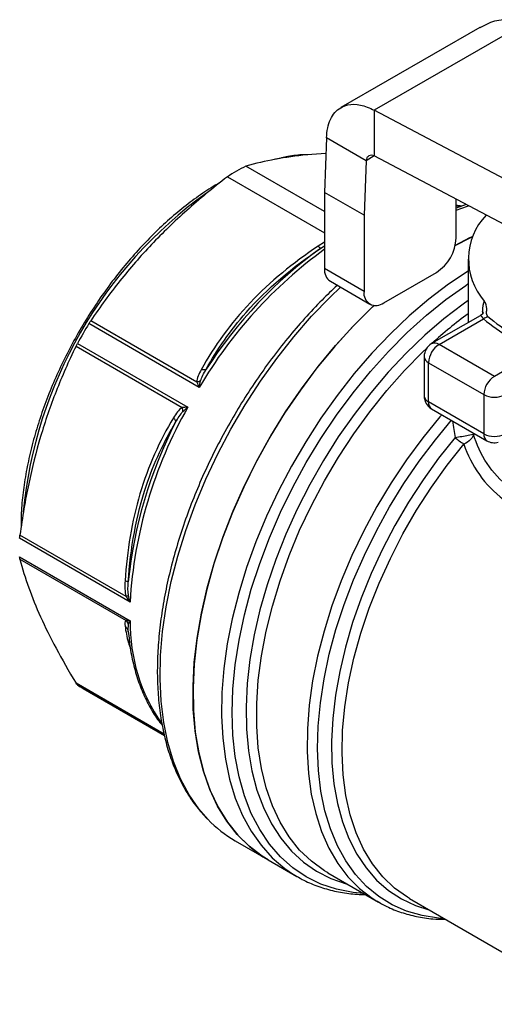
# Model space of a CAD drawing. Header units: inches. Extents: x 0.5 to 21.5, y 0.5 to 16.5.
# Tile 8 of 11: x 15.5 to 16.5, y 12.8 to 14.9. Entities that reach past the tile are written whole.
import ezdxf

# ---------------------------------------------------------------- set-up
doc = ezdxf.new("R2010")
doc.units = ezdxf.units.IN
doc.header["$LTSCALE"] = 2
doc.header["$MEASUREMENT"] = 0

msp = doc.modelspace()

# ---------------------------------------------------------------- linework, layer by layer
for p, q in [((16.4933, 14.897), (16.1996, 14.7275)), ((16.5701, 14.8948), (16.2703, 14.7217)), ((16.8787, 14.4), (16.2703, 14.7217)), ((16.2703, 14.7217), (16.2703, 14.6253)), ((16.1693, 14.6634), (16.1651, 14.5481)), ((16.2529, 14.6152), (16.1693, 14.6634)), ((16.1681, 14.6303), (16.1282, 14.6275)), ((16.2529, 14.6152), (16.2486, 14.4999)), ((16.2703, 14.6253), (16.2529, 14.6152)), ((16.8787, 14.3035), (16.2703, 14.6253)), ((16.1651, 14.5079), (15.9988, 14.6039)), ((15.9595, 14.5812), (16.1651, 14.4625)), ((16.2486, 14.4999), (16.1651, 14.5481)), ((16.1651, 14.5481), (16.1651, 14.3873)), ((16.4434, 14.4516), (16.4434, 14.5337)), ((16.4649, 14.5224), (16.4434, 14.515)), ((16.4434, 14.5197), (16.4535, 14.5185)), ((16.2486, 14.4999), (16.2486, 14.3391)), ((16.1651, 14.4429), (16.1515, 14.4348)), ((16.157, 14.4301), (16.1651, 14.435)), ((16.469, 14.407), (16.469, 14.2733)), ((16.2486, 14.3391), (16.1651, 14.3873)), ((16.2903, 14.315), (16.4017, 14.3793)), ((16.1773, 14.3603), (16.2608, 14.3121)), ((16.499, 14.2962), (16.499, 14.2915)), ((16.5004, 14.2931), (16.499, 14.2962)), ((15.8948, 14.1471), (15.6703, 14.2767)), ((16.494, 14.2877), (16.3915, 14.2286)), ((16.4073, 14.227), (16.5011, 14.2812)), ((15.9001, 14.1362), (15.6667, 14.271)), ((15.6393, 14.223), (15.8638, 14.0934)), ((15.6425, 14.2291), (15.8759, 14.0943)), ((16.5242, 14.1595), (16.4073, 14.227)), ((16.618, 14.2137), (16.5242, 14.1595)), ((16.3758, 14.2013), (16.3758, 14.1181)), ((16.385, 14.1884), (16.5019, 14.1209)), ((16.385, 14.1053), (16.385, 14.1884)), ((16.5019, 14.1209), (16.5019, 14.0378)), ((16.5019, 14.0378), (16.385, 14.1053)), ((16.3915, 14.0909), (16.5084, 14.0234)), ((16.4799, 14.0375), (16.4796, 14.04)), ((15.7536, 13.6826), (15.5201, 13.8174)), ((15.7452, 13.6942), (15.5207, 13.8238)), ((15.5201, 13.7778), (15.7536, 13.6431)), ((15.5207, 13.7732), (15.7452, 13.6436)), ((15.7498, 13.6218), (15.7501, 13.6357)), ((15.749, 13.6234), (15.7494, 13.6228)), ((15.7498, 13.6192), (15.7498, 13.6218)), ((15.7499, 13.6208), (15.7515, 13.6064)), ((15.8258, 13.4033), (15.6393, 13.5109)), ((15.8263, 13.4013), (15.6425, 13.5074)), ((15.6544, 13.5), (15.8264, 13.4007)), ((15.9761, 13.1779), (16.0457, 13.1377)), ((16.0457, 13.1377), (16.1061, 13.1028)), ((16.172, 13.1102), (16.17, 13.1114)), ((16.172, 13.1102), (16.2789, 13.0486)), ((16.1018, 13.1054), (16.1061, 13.1028)), ((16.2754, 13.0506), (16.2789, 13.0486)), ((16.3448, 13.0559), (16.732, 12.8324))]:
    msp.add_line(p, q)
at = {"flags": 128}
for points in [[(16.4434, 14.5104), (16.4671, 14.5192), (16.4694, 14.52)], [(16.4788, 14.4553), (16.4716, 14.4519), (16.4416, 14.4363)], [(16.4416, 14.4363), (16.4742, 14.4531), (16.4788, 14.4553)], [(16.469, 14.3821), (16.4689, 14.382), (16.4269, 14.354), (16.3853, 14.3225), (16.3443, 14.2876), (16.3042, 14.2496), (16.2653, 14.2087), (16.2276, 14.1652), (16.1916, 14.1193), (16.1573, 14.0712), (16.1251, 14.0214), (16.095, 13.97), (16.0674, 13.9174), (16.0422, 13.8639), (16.0198, 13.8098), (16.0002, 13.7554), (15.9835, 13.7012), (15.9698, 13.6473), (15.9593, 13.5942), (15.952, 13.5421), (15.948, 13.4913), (15.9471, 13.4422), (15.9496, 13.3951), (15.9553, 13.3502), (15.9642, 13.3079), (15.9763, 13.2683), (15.9914, 13.2317), (16.0096, 13.1983), (16.0307, 13.1684), (16.0545, 13.142), (16.0809, 13.1194), (16.1018, 13.1054)], [(15.9181, 13.2235), (15.8993, 13.2452), (15.8784, 13.2753), (15.8604, 13.3089), (15.8455, 13.3457), (15.8336, 13.3855), (15.8249, 13.428), (15.8194, 13.473), (15.8171, 13.5203), (15.8182, 13.5695), (15.8224, 13.6203), (15.8299, 13.6725), (15.8406, 13.7257), (15.8545, 13.7796), (15.8713, 13.8339), (15.8911, 13.8882), (15.9137, 13.9422), (15.939, 13.9957), (15.9669, 14.0482), (15.9971, 14.0996), (16.0295, 14.1493), (16.0638, 14.1972), (16.1, 14.243), (16.1377, 14.2864), (16.1767, 14.3271), (16.1985, 14.3481)], [(16.2474, 13.0667), (16.2254, 13.0688), (16.1904, 13.0756), (16.1573, 13.0866), (16.1264, 13.1018), (16.0978, 13.121), (16.0717, 13.1441), (16.0483, 13.171), (16.0278, 13.2016), (16.0101, 13.2356), (15.9956, 13.2728), (15.9841, 13.313), (15.9759, 13.3559), (15.971, 13.4014), (15.9693, 13.449), (15.971, 13.4986), (15.9759, 13.5497), (15.9841, 13.6022), (15.9956, 13.6556), (16.0101, 13.7096), (16.0278, 13.7639), (16.0483, 13.8182), (16.0717, 13.8722), (16.0978, 13.9254), (16.1264, 13.9776), (16.1573, 14.0285), (16.1904, 14.0777), (16.2254, 14.1249), (16.2622, 14.1699), (16.3004, 14.2123), (16.3399, 14.252), (16.3804, 14.2886), (16.4217, 14.3219), (16.4636, 14.3518), (16.469, 14.3554)], [(16.469, 14.3197), (16.4584, 14.3122), (16.4174, 14.281), (16.3771, 14.2464), (16.3377, 14.2087), (16.2995, 14.1681), (16.2627, 14.1248), (16.2275, 14.0792), (16.1941, 14.0315), (16.1628, 13.982), (16.1338, 13.9311), (16.1072, 13.879), (16.0832, 13.826), (16.062, 13.7727), (16.0437, 13.7191), (16.0284, 13.6658), (16.0162, 13.613), (16.0072, 13.561), (16.0015, 13.5103), (15.999, 13.4611), (15.9998, 13.4137), (16.0039, 13.3684), (16.0113, 13.3255), (16.0219, 13.2853), (16.0357, 13.2481), (16.0525, 13.214), (16.0723, 13.1834), (16.0949, 13.1563), (16.1202, 13.1329), (16.148, 13.1135), (16.1782, 13.0981), (16.2105, 13.0868), (16.2144, 13.0857)], [(16.2697, 14.3094), (16.2638, 14.3038), (16.2242, 14.2644), (16.1859, 14.2221), (16.149, 14.1774), (16.1139, 14.1303), (16.0806, 14.0814), (16.0494, 14.0307), (16.0205, 13.9786), (15.9941, 13.9255), (15.9703, 13.8717), (15.9492, 13.8175), (15.9311, 13.7631), (15.9159, 13.709), (15.9038, 13.6555), (15.8949, 13.6028), (15.8892, 13.5514), (15.8868, 13.5014), (15.8876, 13.4533), (15.8917, 13.4072), (15.899, 13.3636), (15.9095, 13.3226), (15.9231, 13.2844), (15.9398, 13.2494), (15.9594, 13.2177), (15.9818, 13.1896), (16.007, 13.1651), (16.0347, 13.1444), (16.0457, 13.1377)], [(16.0457, 13.1377), (16.0329, 13.1456), (16.0053, 13.1665), (15.9804, 13.1912), (15.9581, 13.2196), (15.9387, 13.2515), (15.9222, 13.2867), (15.9087, 13.3251), (15.8984, 13.3662), (15.8913, 13.4101), (15.8874, 13.4562), (15.8868, 13.5045), (15.8895, 13.5545), (15.8954, 13.6061), (15.9045, 13.6588), (15.9168, 13.7124), (15.9321, 13.7665), (15.9505, 13.8209), (15.9717, 13.8751), (15.9957, 13.9289), (16.0223, 13.9819), (16.0513, 14.0339), (16.0826, 14.0845), (16.116, 14.1333), (16.1513, 14.1802), (16.1882, 14.2248), (16.2267, 14.2669), (16.2663, 14.3062), (16.2697, 14.3094)], [(16.17, 13.1114), (16.1648, 13.1146), (16.1373, 13.1346), (16.1123, 13.1585), (16.0902, 13.1862), (16.0709, 13.2174), (16.0546, 13.2521), (16.0415, 13.29), (16.0316, 13.3307), (16.0249, 13.3742), (16.0216, 13.42), (16.0216, 13.4679), (16.0249, 13.5175), (16.0316, 13.5687), (16.0415, 13.6209), (16.0546, 13.6739), (16.0709, 13.7274), (16.0902, 13.7809), (16.1123, 13.8342), (16.1373, 13.8868), (16.1648, 13.9386), (16.1947, 13.989), (16.2268, 14.0378), (16.2609, 14.0848), (16.2968, 14.1294), (16.3343, 14.1716), (16.3731, 14.211), (16.3807, 14.2182)], [(16.4129, 14.0785), (16.4088, 14.0737), (16.3727, 14.0295), (16.3384, 13.983), (16.306, 13.9346), (16.2759, 13.8845), (16.2481, 13.8331), (16.2228, 13.7806), (16.2003, 13.7276), (16.1806, 13.6742), (16.1639, 13.6209), (16.1503, 13.5679), (16.1398, 13.5157), (16.1326, 13.4645), (16.1288, 13.4147), (16.1282, 13.3666), (16.1309, 13.3205), (16.137, 13.2767), (16.1463, 13.2356), (16.1588, 13.1973), (16.1744, 13.1621), (16.1931, 13.1302), (16.2146, 13.1019), (16.239, 13.0773), (16.2659, 13.0566), (16.2754, 13.0506)], [(16.4173, 13.0141), (16.4058, 13.0148), (16.3713, 13.0199), (16.3386, 13.0292), (16.308, 13.0426), (16.2796, 13.0601), (16.2537, 13.0815), (16.2304, 13.1066), (16.2098, 13.1354), (16.1921, 13.1676), (16.1774, 13.2031), (16.1658, 13.2415), (16.1574, 13.2828), (16.1522, 13.3265), (16.1503, 13.3724), (16.1516, 13.4202), (16.1562, 13.4697), (16.164, 13.5204), (16.1751, 13.5721), (16.1892, 13.6244), (16.2063, 13.6771), (16.2264, 13.7296), (16.2492, 13.7818), (16.2747, 13.8333), (16.3026, 13.8838), (16.3328, 13.9328), (16.3652, 13.9802), (16.3994, 14.0256), (16.4335, 14.0666)], [(16.441, 14.0304), (16.4063, 13.9868), (16.3734, 13.9411), (16.3425, 13.8935), (16.3137, 13.8444), (16.2874, 13.794), (16.2636, 13.7428), (16.2426, 13.691), (16.2244, 13.6391), (16.2092, 13.5873), (16.1971, 13.5359), (16.1881, 13.4855), (16.1824, 13.4362), (16.18, 13.3884), (16.1808, 13.3424), (16.1849, 13.2985), (16.1922, 13.257), (16.2028, 13.2183), (16.2164, 13.1825), (16.2331, 13.1498), (16.2528, 13.1206), (16.2752, 13.095), (16.3003, 13.0731), (16.3278, 13.0551), (16.3577, 13.0412), (16.3857, 13.0324)], [(16.3448, 13.0559), (16.3404, 13.0586), (16.313, 13.0781), (16.2883, 13.1016), (16.2665, 13.1291), (16.2476, 13.1603), (16.2319, 13.1949), (16.2194, 13.2329), (16.2102, 13.2737), (16.2045, 13.3173), (16.2022, 13.3633), (16.2033, 13.4113), (16.2079, 13.461), (16.2159, 13.5121), (16.2272, 13.5641), (16.2419, 13.6168), (16.2596, 13.6698), (16.2805, 13.7226), (16.3042, 13.7749), (16.3307, 13.8264), (16.3597, 13.8766), (16.391, 13.9253), (16.4245, 13.972), (16.4598, 14.0164)]]:
    msp.add_lwpolyline(points, dxfattribs=at)
for centre, radius, start, end in [((16.285, 14.0627), 0.6122, 117.875, 122.1196), ((16.4639, 13.7829), 0.9407, 125.6919, 174.5307), ((16.6046, 14.4072), 0.135, 136.4482, 221.072), ((16.3528, 14.4557), 0.0908, 302.6055, 357.3945), ((16.7302, 13.6486), 0.9627, 125.9452, 149.5667), ((16.7068, 13.6668), 0.9408, 125.7641, 147.3349), ((16.1932, 14.3838), 0.0283, 172.7442, 235.9436), ((16.274, 14.335), 0.0258, 170.786, 309.2033), ((17.0009, 13.5648), 0.9009, 126.1878, 132.4939), ((16.742, 14.5634), 0.371, 229.5195, 250.4859), ((16.7445, 14.5606), 0.3607, 229.5195, 250.4859), ((16.6284, 13.6878), 1.1248, 148.7666, 151.2334), ((16.4073, 14.2013), 0.0315, 119.9973, 180), ((16.4333, 14.1862), 0.0484, 122.6055, 177.3945), ((16.398, 14.2141), 0.0158, 54.3824, 114.3071), ((16.3915, 14.2028), 0.0158, 185.6948, 245.6253), ((16.5503, 14.1187), 0.0484, 122.6055, 177.3945), ((16.4073, 14.1181), 0.0315, 180, 240.0027), ((16.3915, 14.1197), 0.0158, 185.6948, 245.6253), ((16.5242, 14.1639), 0.0484, 242.6097, 297.3903), ((16.694, 13.6271), 0.9421, 150.2743, 176.6255), ((16.4009, 14.1038), 0.016, 174.669, 234.0188), ((16.6859, 13.6304), 0.9409, 152.6654, 174.2344), ((16.5195, 14.1166), 0.1166, 227.6607, 239.1975), ((16.5178, 14.0363), 0.016, 174.669, 234.0188), ((16.5242, 14.0808), 0.0484, 242.6097, 297.3903), ((16.5242, 14.0506), 0.0315, 240.0027, 284.9958), ((16.131, 13.6397), 0.3774, 179.4888, 214.5318), ((15.7628, 13.6877), 0.2168, 236.297, 240.002), ((16.1084, 13.4058), 0.2635, 223.7785, 239.8741)]:
    msp.add_arc(centre, radius, start, end)
for points, knots in [([(16.5775, 14.9096), (16.5693, 14.9109), (16.5478, 14.9144), (16.5187, 14.91), (16.5011, 14.9), (16.4939, 14.8959)], [0, 0, 0, 0, 0.270321, 0.704739, 1, 1, 1, 1]), ([(16.1693, 14.6634), (16.1695, 14.6708), (16.1703, 14.6778), (16.1744, 14.6975), (16.1795, 14.7086), (16.1941, 14.7253), (16.2034, 14.7307), (16.2224, 14.7349), (16.2315, 14.7348), (16.2505, 14.7309), (16.2603, 14.7272), (16.2703, 14.7217)], [0, 0, 0, 0, 0.0682739, 0.0682739, 0.2050778, 0.2050778, 0.3418748, 0.3418748, 0.4465485, 0.4465485, 0.5512219, 0.5512219, 0.5512219, 0.5512219]), ([(16.1282, 14.6275), (16.1047, 14.6252), (16.0825, 14.6221), (16.0397, 14.6143), (16.0191, 14.6096), (15.9988, 14.6039)], [0, 0, 0, 0, 0.5, 0.5, 1, 1, 1, 1]), ([(16.1299, 14.6277), (16.1269, 14.6277), (16.1132, 14.6279), (16.0899, 14.6249), (16.0692, 14.6199), (16.06, 14.6177)], [0, 0, 0, 0, 0.133073, 0.611873, 1, 1, 1, 1]), ([(16.2703, 14.6253), (16.2681, 14.6261), (16.266, 14.6266), (16.2621, 14.6266), (16.2602, 14.6261), (16.2571, 14.6243), (16.2557, 14.6229), (16.2538, 14.6195), (16.2532, 14.6175), (16.2529, 14.6152)], [0, 0, 0, 0, 0.02004209, 0.02004209, 0.04007403, 0.04007403, 0.06010595, 0.06010595, 0.07978962, 0.07978962, 0.07978962, 0.07978962]), ([(15.9472, 14.5712), (15.9353, 14.5641), (15.9116, 14.5499), (15.8763, 14.5244), (15.8414, 14.496), (15.8074, 14.4647), (15.7743, 14.4307), (15.7425, 14.3943), (15.7121, 14.3557), (15.6834, 14.3152), (15.6565, 14.2731), (15.6317, 14.2297), (15.609, 14.1852), (15.5887, 14.14), (15.5709, 14.0943), (15.5557, 14.0486), (15.5433, 14.003), (15.5336, 13.958), (15.5269, 13.9138), (15.5231, 13.8734), (15.523, 13.8485), (15.5229, 13.8374)], [0, 0, 0, 0, 0.053068, 0.106307, 0.159531, 0.212735, 0.26592, 0.319088, 0.372241, 0.425384, 0.478521, 0.531655, 0.58479, 0.637931, 0.69108, 0.744243, 0.797423, 0.850624, 0.903851, 0.957104, 1, 1, 1, 1]), ([(15.9595, 14.5812), (15.9284, 14.5573), (15.9, 14.5338), (15.847, 14.4864), (15.8223, 14.4626), (15.7756, 14.4134), (15.7536, 14.3881), (15.711, 14.3348), (15.6905, 14.3068), (15.6703, 14.2767)], [0, 0, 0, 0, 0.25, 0.25, 0.5, 0.5, 0.75, 0.75, 1, 1, 1, 1]), ([(16.4549, 14.5189), (16.4531, 14.5194), (16.4494, 14.5202), (16.4455, 14.5204), (16.4434, 14.5205)], [0, 0, 0, 0, 0.486197, 1, 1, 1, 1]), ([(16.1515, 14.4348), (16.0988, 14.3996), (16.05, 14.3596), (15.9662, 14.2715), (15.9317, 14.2232), (15.9041, 14.1736)], [0, 0, 0, 0, 0.5, 0.5, 1, 1, 1, 1]), ([(15.9148, 14.1745), (15.9379, 14.2162), (16.0032, 14.311), (16.0978, 14.3906), (16.157, 14.4301)], [0, 0, 0, 0, 0.4176604, 0.974541, 0.974541, 0.974541, 0.974541]), ([(16.1919, 14.3518), (16.1811, 14.3416), (16.1576, 14.3194), (16.1225, 14.2819), (16.0868, 14.2403), (16.0526, 14.1965), (16.02, 14.1508), (15.9893, 14.1035), (15.9605, 14.0548), (15.9339, 14.0049), (15.9096, 13.9541), (15.8878, 13.9028), (15.8684, 13.8511), (15.8518, 13.7994), (15.8378, 13.7479), (15.8267, 13.6969), (15.8185, 13.6466), (15.8132, 13.5974), (15.8109, 13.5494), (15.8116, 13.503), (15.8154, 13.4584), (15.8221, 13.4159), (15.8319, 13.3756), (15.8446, 13.3379), (15.8602, 13.3029), (15.8787, 13.271), (15.8971, 13.2452), (15.9103, 13.2315), (15.9155, 13.2261)], [0, 0, 0, 0, 0.0332759, 0.0725164, 0.1117427, 0.1509573, 0.1901628, 0.2293624, 0.2685593, 0.3077566, 0.3469567, 0.3861627, 0.4253778, 0.4646052, 0.5038482, 0.5431095, 0.5823917, 0.6216963, 0.6610235, 0.7003713, 0.7397342, 0.7790985, 0.818442, 0.8577354, 0.8969406, 0.936014, 0.9749151, 1, 1, 1, 1]), ([(16.5103, 14.2862), (16.509, 14.2874), (16.5084, 14.2888), (16.5078, 14.2915), (16.5078, 14.2929), (16.5079, 14.297), (16.5082, 14.2998), (16.508, 14.308), (16.5068, 14.3135), (16.5028, 14.3185)], [0, 0, 0, 0, 0.125, 0.125, 0.25, 0.25, 0.5, 0.5, 1, 1, 1, 1]), ([(16.5013, 14.2936), (16.5013, 14.2937), (16.5011, 14.294), (16.4991, 14.2912), (16.4957, 14.2889), (16.4941, 14.2877)], [0, 0, 0, 0, 0.221802, 0.612148, 1, 1, 1, 1]), ([(16.5011, 14.2812), (16.4996, 14.2833), (16.4971, 14.2868), (16.4951, 14.2878), (16.4943, 14.2881), (16.4941, 14.2877), (16.4941, 14.2877)], [0, 0, 0, 0, 0.491412, 0.80461, 0.989497, 1, 1, 1, 1]), ([(15.6393, 14.223), (15.6235, 14.1908), (15.6096, 14.1593), (15.5848, 14.0962), (15.574, 14.0647), (15.5548, 14.0001), (15.5465, 13.9672), (15.532, 13.8982), (15.5258, 13.8622), (15.5207, 13.8238)], [0, 0, 0, 0, 0.25, 0.25, 0.5, 0.5, 0.75, 0.75, 1, 1, 1, 1]), ([(15.8455, 14.0721), (15.8163, 14.0234), (15.7918, 13.9694), (15.7574, 13.8528), (15.7471, 13.7905), (15.743, 13.7273)], [0, 0, 0, 0, 0.5, 0.5, 1, 1, 1, 1]), ([(15.7498, 13.7249), (15.7544, 13.7959), (15.7761, 13.9176), (15.8256, 14.0216), (15.8501, 14.0624)], [0, 0, 0, 0, 0.5568957, 0.9745675, 0.9745675, 0.9745675, 0.9745675]), ([(16.4357, 14.0653), (16.4366, 14.0593), (16.4382, 14.0476), (16.4401, 14.036), (16.441, 14.0304)], [0, 0, 0, 0, 0.518281, 1, 1, 1, 1]), ([(16.441, 14.0304), (16.4457, 14.0311), (16.4558, 14.0326), (16.4717, 14.0354), (16.4785, 14.0369), (16.4799, 14.0375)], [0, 0, 0, 0, 0.285714, 0.571429, 1, 1, 1, 1]), ([(16.9299, 13.9331), (16.8507, 13.9027), (16.709, 13.8635), (16.5451, 13.9123), (16.4931, 13.9938), (16.4799, 14.0375)], [0, 0, 0, 0, 0.700105, 1.166842, 1.633579, 1.633579, 1.633579, 1.633579]), ([(16.4598, 14.0164), (16.4751, 13.9712), (16.5328, 13.8863), (16.7099, 13.83), (16.8606, 13.8649), (16.9443, 13.8943)], [0, 0, 0, 0, 0.466737, 0.933474, 1.633579, 1.633579, 1.633579, 1.633579]), ([(15.5207, 13.7732), (15.5258, 13.753), (15.532, 13.7331), (15.5465, 13.6927), (15.5548, 13.6722), (15.574, 13.6298), (15.5848, 13.6079), (15.6096, 13.5616), (15.6235, 13.5372), (15.6393, 13.5109)], [0, 0, 0, 0, 0.25, 0.25, 0.5, 0.5, 0.75, 0.75, 1, 1, 1, 1]), ([(15.743, 13.6316), (15.744, 13.6308), (15.7459, 13.6292), (15.7479, 13.6263), (15.7486, 13.6243), (15.7489, 13.6234)], [0, 0, 0, 0, 0.358831, 0.717831, 1, 1, 1, 1]), ([(15.743, 13.6316), (15.7447, 13.6204), (15.7471, 13.6052), (15.7531, 13.5875), (15.7547, 13.5828)], [0, 0, 0, 0, 0.7366994, 1, 1, 1, 1]), ([(15.7515, 13.6064), (15.752, 13.6011), (15.7538, 13.5822), (15.7602, 13.5519), (15.7704, 13.5157), (15.7838, 13.4823), (15.8002, 13.452), (15.8129, 13.4321), (15.8209, 13.4233), (15.8216, 13.4225)], [0, 0, 0, 0, 0.0713519, 0.2542383, 0.4369376, 0.6192332, 0.8008565, 0.9815336, 1, 1, 1, 1]), ([(16.1017, 13.106), (16.107, 13.1027), (16.1219, 13.0935), (16.1486, 13.0823), (16.1815, 13.0722), (16.2159, 13.0658), (16.2398, 13.0647), (16.2517, 13.0642)], [0, 0, 0, 0, 0.120047, 0.34011, 0.560268, 0.78121, 1, 1, 1, 1]), ([(16.2753, 13.0511), (16.2823, 13.047), (16.2988, 13.0373), (16.3271, 13.0261), (16.3597, 13.0174), (16.391, 13.0125), (16.4119, 13.0122), (16.4208, 13.0121)], [0, 0, 0, 0, 0.163023, 0.384988, 0.607201, 0.830423, 1, 1, 1, 1])]:
    msp.add_open_spline(points, degree=3, knots=knots)
for points in [[(16.157, 14.4301), (16.1562, 14.4299), (16.1542, 14.4316), (16.1515, 14.4348)], [(16.5028, 14.3184), (16.5003, 14.3135), (16.499, 14.3058), (16.499, 14.2962)], [(15.6667, 14.271), (15.6679, 14.273), (15.6691, 14.2749), (15.6703, 14.2767)], [(16.5103, 14.2862), (16.5074, 14.2841), (16.5043, 14.2824), (16.5011, 14.2812)], [(15.6393, 14.223), (15.6403, 14.2249), (15.6413, 14.227), (15.6425, 14.2291)], [(15.9041, 14.1736), (15.8993, 14.165), (15.8949, 14.1559), (15.8948, 14.1471)], [(15.9029, 14.1499), (15.9049, 14.1574), (15.9097, 14.1661), (15.9148, 14.1745)], [(15.9148, 14.1745), (15.9127, 14.1729), (15.9087, 14.1726), (15.9041, 14.1736)], [(15.9029, 14.1499), (15.9006, 14.1486), (15.8978, 14.1476), (15.8948, 14.1471)], [(15.9001, 14.1362), (15.9008, 14.141), (15.9018, 14.1456), (15.9029, 14.1499)], [(15.8948, 14.1471), (15.8964, 14.1437), (15.8981, 14.14), (15.9001, 14.1362)], [(15.8638, 14.0934), (15.8563, 14.089), (15.8506, 14.0806), (15.8455, 14.0721)], [(15.8759, 14.0943), (15.8716, 14.0941), (15.8675, 14.0938), (15.8638, 14.0934)], [(15.8655, 14.085), (15.8655, 14.0876), (15.8649, 14.0905), (15.8638, 14.0934)], [(15.8655, 14.085), (15.8686, 14.0881), (15.8722, 14.0913), (15.8759, 14.0943)], [(15.8455, 14.0721), (15.8488, 14.0686), (15.8505, 14.065), (15.8501, 14.0624)], [(15.8501, 14.0624), (15.8548, 14.071), (15.86, 14.0796), (15.8655, 14.085)], [(16.4799, 14.0375), (16.4795, 14.0336), (16.4753, 14.0254), (16.4654, 14.0188), (16.4598, 14.0164)], [(15.5201, 13.8174), (15.5202, 13.8193), (15.5204, 13.8215), (15.5207, 13.8238)], [(15.5207, 13.7732), (15.5204, 13.7744), (15.5202, 13.7759), (15.5201, 13.7778)], [(15.743, 13.7273), (15.7423, 13.7163), (15.7421, 13.7047), (15.7452, 13.6942)], [(15.743, 13.7273), (15.7471, 13.7266), (15.7496, 13.7257), (15.7498, 13.7249)], [(15.7501, 13.6969), (15.7487, 13.7052), (15.7491, 13.7152), (15.7498, 13.7249)], [(15.7452, 13.6942), (15.7474, 13.6952), (15.7491, 13.6961), (15.7501, 13.6969)], [(15.7452, 13.6942), (15.7476, 13.6903), (15.7505, 13.6863), (15.7536, 13.6826)], [(15.7536, 13.6826), (15.7521, 13.6872), (15.7509, 13.6921), (15.7501, 13.6969)], [(15.7452, 13.6436), (15.7421, 13.6417), (15.7423, 13.6368), (15.743, 13.6316)], [(15.7536, 13.6431), (15.7505, 13.643), (15.7476, 13.6432), (15.7452, 13.6436)], [(15.7501, 13.6357), (15.7491, 13.6386), (15.7474, 13.6414), (15.7452, 13.6436)], [(15.7501, 13.6357), (15.7509, 13.6379), (15.7521, 13.6404), (15.7536, 13.6431)], [(15.6425, 13.5074), (15.6413, 13.5081), (15.6403, 13.5093), (15.6393, 13.5109)]]:
    msp.add_open_spline(points, degree=3)

doc.saveas('drawing.dxf')
